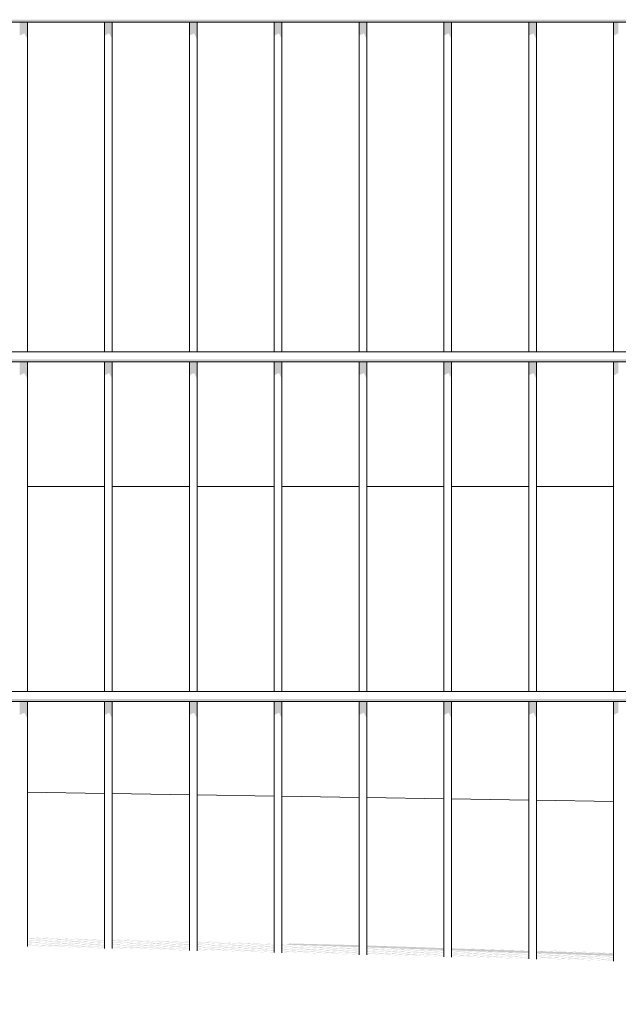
# Model space of a CAD drawing. Header units: metres. Extents: x -111 to -1, y -8 to 26.
# Tile 192 of 209: x -5.575 to -5.222, y -0.305 to 0.275. Entities that reach past the tile are written whole.
import ezdxf

# ---------------------------------------------------------------- set-up
doc = ezdxf.new("R2010")
doc.units = ezdxf.units.M
doc.header["$MEASUREMENT"] = 0
for name, color, linetype in [('40 Absturzsicherung', 7, 'Continuous'), ('60 Auffüllung gesamt', 7, 'Continuous'), ('80 Baukörperstudie', 7, 'Continuous'), ('94 Genehmigungsplanung Bemaßung', 7, 'Continuous')]:
    doc.layers.add(name, color=color, linetype=linetype)
doc.styles.add('ERSTELLTER_STIL_2', font='arial.ttf')
doc.dimstyles.new('ERSTELLTER_STIL__1', dxfattribs={"dimtxt": 0.25, "dimasz": 0.19, "dimexe": 0.18, "dimexo": 0.1, "dimgap": 0, "dimtad": 1, "dimtih": 1, "dimtoh": 1, "dimzin": 0, "dimdsep": 46, "dimtxsty": 'ERSTELLTER_STIL_2', "dimblk": 'ARROWHEAD_6', "dimblk1": 'ARROWHEAD_6', "dimblk2": 'ARROWHEAD_6', "dimcen": 0.09, "dimclrd": 7, "dimclre": 7, "dimclrt": 7, "dimazin": 0, "dimtfac": 1, "dimtdec": 4, "dimtmove": 0, "dimatfit": 3, "dimfxl": 1, "dimtolj": 1, "dimtzin": 0, "dimarcsym": 0})

# ---------------------------------------------------------------- blocks, each defined once
blk = doc.blocks.new('*D122', base_point=(-27236.13209, 0))
at = {"layer": '94 Genehmigungsplanung Bemaßung', "color": 7, "linetype": 'Continuous', "lineweight": 13}
for p, q in [((-17.34109, 9.38425), (-17.34109, 9.75925)), ((-2.34191, 9.38425), (-2.34191, 9.75925)), ((-17.24109, 9.67175), (-17.44109, 9.47175)), ((-2.44191, 9.47175), (-2.24191, 9.67175)), ((-17.34109, 9.57175), (-2.34191, 9.57175)), ((-2.34191, 9.57175), (-2.19191, 9.57175))]:
    blk.add_line(p, q, dxfattribs=at)
at = {"layer": '94 Genehmigungsplanung Bemaßung', "color": 7, "lineweight": 13, "insert": (-10.27049, 9.62175), "char_height": 0.25, "attachment_point": 7, "style": 'ERSTELLTER_STIL_2'}
blk.add_mtext('\\A1;{\\pql;\\fArial|b0|i0|c0|p0;\\W1.000000;15,00}', dxfattribs=at)
blk = doc.blocks.new('ARROWHEAD_6')
at = {"color": 0, "linetype": 'Continuous', "lineweight": 0}
for p, q in [((-0.5, -0.5), (0.5, 0.5)), ((0, 0), (-1, 0))]:
    blk.add_line(p, q, dxfattribs=at)

msp = doc.modelspace()

# ---------------------------------------------------------------- hatches: boundary and pattern name
at = {"layer": '40 Absturzsicherung', "linetype": 'Continuous', "lineweight": 0, "true_color": 0x000000}
for points in [[(-6.30269, 0.27496), (-6.30269, 0.27346), (-4.81805, 0.27346), (-4.81805, 0.27496)], [(-5.57472, 0.26558), (-5.57192, 0.26687), (-5.57192, 0.27346), (-5.57472, 0.27346)], [(-5.57192, 0.26687), (-5.5702, 0.26351), (-5.5702, 0.27346), (-5.57192, 0.27346)], [(-5.52472, 0.26558), (-5.52192, 0.26687), (-5.52192, 0.27346), (-5.52472, 0.27346)], [(-5.5202, 0.27346), (-5.52192, 0.27346), (-5.52192, 0.26687), (-5.5202, 0.26351)], [(-5.47472, 0.26558), (-5.47192, 0.26687), (-5.47192, 0.27346), (-5.47472, 0.27346)], [(-5.47192, 0.27346), (-5.47192, 0.26687), (-5.4702, 0.26351), (-5.4702, 0.27346)], [(-5.42192, 0.27346), (-5.42472, 0.27346), (-5.42472, 0.26558), (-5.42192, 0.26687)], [(-5.42192, 0.27346), (-5.42192, 0.26687), (-5.4202, 0.26351), (-5.4202, 0.27346)], [(-5.37472, 0.26558), (-5.37192, 0.26687), (-5.37192, 0.27346), (-5.37472, 0.27346)], [(-5.37192, 0.26687), (-5.3702, 0.26351), (-5.3702, 0.27346), (-5.37192, 0.27346)], [(-5.32472, 0.26558), (-5.32192, 0.26687), (-5.32192, 0.27346), (-5.32472, 0.27346)], [(-5.32192, 0.27346), (-5.32192, 0.26687), (-5.3202, 0.26351), (-5.3202, 0.27346)], [(-5.27192, 0.27346), (-5.27472, 0.27346), (-5.27472, 0.26558), (-5.27192, 0.26687)], [(-5.2702, 0.27346), (-5.27192, 0.27346), (-5.27192, 0.26687), (-5.2702, 0.26351)], [(-5.22192, 0.27346), (-5.22472, 0.27346), (-5.22472, 0.26558), (-5.22192, 0.26687)], [(-6.30269, 0.07496), (-6.30269, 0.07346), (-4.81805, 0.07346), (-4.81805, 0.07496)], [(-5.57472, 0.06558), (-5.57192, 0.06687), (-5.57192, 0.07346), (-5.57472, 0.07346)], [(-5.5702, 0.07346), (-5.57192, 0.07346), (-5.57192, 0.06687), (-5.5702, 0.06351)], [(-5.52472, 0.07346), (-5.52472, 0.06558), (-5.52192, 0.06687), (-5.52192, 0.07346)], [(-5.5202, 0.07346), (-5.52192, 0.07346), (-5.52192, 0.06687), (-5.5202, 0.06351)], [(-5.47472, 0.06558), (-5.47192, 0.06687), (-5.47192, 0.07346), (-5.47472, 0.07346)], [(-5.4702, 0.07346), (-5.47192, 0.07346), (-5.47192, 0.06687), (-5.4702, 0.06351)], [(-5.42192, 0.07346), (-5.42472, 0.07346), (-5.42472, 0.06558), (-5.42192, 0.06687)], [(-5.42192, 0.07346), (-5.42192, 0.06687), (-5.4202, 0.06351), (-5.4202, 0.07346)], [(-5.37192, 0.07346), (-5.37472, 0.07346), (-5.37472, 0.06558), (-5.37192, 0.06687)], [(-5.37192, 0.06687), (-5.3702, 0.06351), (-5.3702, 0.07346), (-5.37192, 0.07346)], [(-5.32472, 0.06558), (-5.32192, 0.06687), (-5.32192, 0.07346), (-5.32472, 0.07346)], [(-5.32192, 0.07346), (-5.32192, 0.06687), (-5.3202, 0.06351), (-5.3202, 0.07346)], [(-5.27472, 0.07346), (-5.27472, 0.06558), (-5.27192, 0.06687), (-5.27192, 0.07346)], [(-5.2702, 0.07346), (-5.27192, 0.07346), (-5.27192, 0.06687), (-5.2702, 0.06351)], [(-5.22192, 0.07346), (-5.22472, 0.07346), (-5.22472, 0.06558), (-5.22192, 0.06687)], [(-4.81805, -0.12504), (-6.30269, -0.12504), (-6.30269, -0.12654), (-4.81805, -0.12654)], [(-5.57472, -0.12654), (-5.57472, -0.13442), (-5.57192, -0.13313), (-5.57192, -0.12654)], [(-5.57192, -0.13313), (-5.5702, -0.13649), (-5.5702, -0.12654), (-5.57192, -0.12654)], [(-5.52472, -0.13442), (-5.52192, -0.13313), (-5.52192, -0.12654), (-5.52472, -0.12654)], [(-5.5202, -0.12654), (-5.52192, -0.12654), (-5.52192, -0.13313), (-5.5202, -0.13649)], [(-5.47472, -0.12654), (-5.47472, -0.13442), (-5.47192, -0.13313), (-5.47192, -0.12654)], [(-5.4702, -0.12654), (-5.47192, -0.12654), (-5.47192, -0.13313), (-5.4702, -0.13649)], [(-5.42192, -0.12654), (-5.42472, -0.12654), (-5.42472, -0.13442), (-5.42192, -0.13313)], [(-5.4202, -0.12654), (-5.42192, -0.12654), (-5.42192, -0.13313), (-5.4202, -0.13649)], [(-5.37472, -0.12654), (-5.37472, -0.13442), (-5.37192, -0.13313), (-5.37192, -0.12654)], [(-5.37192, -0.12654), (-5.37192, -0.13313), (-5.3702, -0.13649), (-5.3702, -0.12654)], [(-5.32472, -0.12654), (-5.32472, -0.13442), (-5.32192, -0.13313), (-5.32192, -0.12654)], [(-5.3202, -0.12654), (-5.32192, -0.12654), (-5.32192, -0.13313), (-5.3202, -0.13649)], [(-5.27192, -0.12654), (-5.27472, -0.12654), (-5.27472, -0.13442), (-5.27192, -0.13313)], [(-5.2702, -0.12654), (-5.27192, -0.12654), (-5.27192, -0.13313), (-5.2702, -0.13649)], [(-5.22192, -0.12654), (-5.22472, -0.12654), (-5.22472, -0.13442), (-5.22192, -0.13313)]]:
    msp.add_hatch(color=18, dxfattribs=at).paths.add_polyline_path(points)
at = {"layer": '60 Auffüllung gesamt', "linetype": 'Continuous', "lineweight": 0, "true_color": 0x000000}
for points in [[(-5.5702, -0.26596), (-5.5702, -0.26602), (-5.54253, -0.26671), (-5.52472, -0.26731), (-5.52472, -0.26725), (-5.536, -0.26687), (-5.52472, -0.26715), (-5.52472, -0.26708), (-5.54314, -0.26663), (-5.54674, -0.2665), (-5.52472, -0.26705), (-5.52472, -0.26698), (-5.55389, -0.26626), (-5.5702, -0.26571), (-5.5702, -0.26577), (-5.56041, -0.2661), (-5.5702, -0.26586), (-5.5702, -0.26592), (-5.55327, -0.26634), (-5.54967, -0.26646)], [(-5.5702, -0.26622), (-5.52472, -0.26777), (-5.52472, -0.26771), (-5.5702, -0.26616)], [(-5.52472, -0.26823), (-5.52472, -0.26817), (-5.5702, -0.26662), (-5.5702, -0.26668)], [(-5.56716, -0.26538), (-5.56718, -0.26541), (-5.52472, -0.26685), (-5.52472, -0.26679), (-5.56441, -0.26544)], [(-5.51804, -0.26662), (-5.47472, -0.2681), (-5.47472, -0.26803), (-5.51527, -0.26666), (-5.51802, -0.2666)], [(-5.5702, -0.26725), (-5.5702, -0.26731), (-5.55185, -0.26776), (-5.52472, -0.26869), (-5.52472, -0.26863), (-5.54533, -0.26793), (-5.52472, -0.26843), (-5.52472, -0.26837), (-5.55247, -0.26768), (-5.55607, -0.26756), (-5.52472, -0.26833), (-5.52472, -0.26827), (-5.56321, -0.26732), (-5.5702, -0.26708), (-5.5702, -0.26714), (-5.56974, -0.26716), (-5.5702, -0.26715), (-5.5702, -0.26721), (-5.56259, -0.2674), (-5.559, -0.26752)], [(-5.5702, -0.2676), (-5.52472, -0.26914), (-5.52472, -0.26908), (-5.5702, -0.26754)], [(-5.5702, -0.2686), (-5.56118, -0.26882), (-5.52472, -0.27006), (-5.52472, -0.27), (-5.55465, -0.26898), (-5.52472, -0.26972), (-5.52472, -0.26965), (-5.5618, -0.26874), (-5.56539, -0.26862), (-5.52472, -0.26962), (-5.52472, -0.26954), (-5.5702, -0.268), (-5.5702, -0.26806), (-5.52992, -0.26943), (-5.5702, -0.26843), (-5.5702, -0.26852), (-5.56832, -0.26858), (-5.5702, -0.26853)], [(-5.52472, -0.27052), (-5.52472, -0.27046), (-5.5702, -0.26891), (-5.5702, -0.26897)], [(-5.5702, -0.26989), (-5.52472, -0.27144), (-5.52472, -0.27137), (-5.56398, -0.27004), (-5.52472, -0.27101), (-5.52472, -0.27092), (-5.52558, -0.27089), (-5.52472, -0.27091), (-5.52472, -0.27084), (-5.53272, -0.27064), (-5.5702, -0.26937), (-5.5702, -0.26943), (-5.53925, -0.27048), (-5.5702, -0.26972), (-5.5702, -0.26979), (-5.5321, -0.27073), (-5.52851, -0.27085), (-5.5702, -0.26982)], [(-5.5702, -0.27035), (-5.53512, -0.27154), (-5.52848, -0.27171), (-5.5702, -0.27029)], [(-5.52832, -0.27171), (-5.53496, -0.27155), (-5.52472, -0.27189), (-5.52472, -0.27183)], [(-5.5202, -0.26719), (-5.5202, -0.26726), (-5.49338, -0.26792), (-5.47472, -0.26855), (-5.47472, -0.26849), (-5.48686, -0.26808), (-5.47472, -0.26838), (-5.47472, -0.26831), (-5.494, -0.26784), (-5.4976, -0.26772), (-5.47472, -0.26828), (-5.47472, -0.26821), (-5.50474, -0.26747), (-5.5202, -0.26695), (-5.5202, -0.26701), (-5.51127, -0.26731), (-5.5202, -0.26709), (-5.5202, -0.26716), (-5.50412, -0.26755), (-5.50053, -0.26768)], [(-5.5202, -0.26741), (-5.5202, -0.26747), (-5.47472, -0.26901), (-5.47472, -0.26895)], [(-5.5202, -0.26792), (-5.47472, -0.26947), (-5.47472, -0.26941), (-5.5202, -0.26786)], [(-5.5202, -0.26848), (-5.5202, -0.26855), (-5.50271, -0.26898), (-5.47472, -0.26993), (-5.47472, -0.26987), (-5.49618, -0.26914), (-5.47472, -0.26967), (-5.47472, -0.2696), (-5.50333, -0.26889), (-5.50692, -0.26877), (-5.47472, -0.26957), (-5.47472, -0.2695), (-5.51407, -0.26853), (-5.5202, -0.26832), (-5.5202, -0.26845), (-5.51345, -0.26861), (-5.50986, -0.26873)], [(-5.5202, -0.26884), (-5.47472, -0.27039), (-5.47472, -0.27033), (-5.5202, -0.26878)], [(-5.5202, -0.26983), (-5.51204, -0.27003), (-5.47472, -0.2713), (-5.47472, -0.27124), (-5.50551, -0.2702), (-5.47472, -0.27095), (-5.47472, -0.27089), (-5.51265, -0.26995), (-5.51625, -0.26983), (-5.47472, -0.27085), (-5.47472, -0.27078), (-5.5202, -0.26924), (-5.5202, -0.2693), (-5.48078, -0.27064), (-5.5202, -0.26967), (-5.5202, -0.26976), (-5.51918, -0.26979), (-5.5202, -0.26977)], [(-5.47472, -0.27176), (-5.47472, -0.2717), (-5.5202, -0.27015), (-5.5202, -0.27021)], [(-5.47472, -0.27268), (-5.47472, -0.27262), (-5.51484, -0.27125), (-5.47472, -0.27224), (-5.47472, -0.27216), (-5.47643, -0.2721), (-5.47472, -0.27214), (-5.47472, -0.27208), (-5.48358, -0.27186), (-5.5202, -0.27061), (-5.5202, -0.27067), (-5.49011, -0.2717), (-5.5202, -0.27095), (-5.5202, -0.27102), (-5.48296, -0.27194), (-5.47937, -0.27206), (-5.5202, -0.27105), (-5.5202, -0.27113)], [(-5.5202, -0.27153), (-5.5202, -0.27159), (-5.48513, -0.27278), (-5.47849, -0.27295)], [(-5.4702, -0.26842), (-5.4702, -0.26849), (-5.44424, -0.26913), (-5.42472, -0.26979), (-5.42472, -0.26973), (-5.43771, -0.26929), (-5.42472, -0.26961), (-5.42472, -0.26955), (-5.44486, -0.26905), (-5.44845, -0.26893), (-5.42472, -0.26951), (-5.42472, -0.26945), (-5.4556, -0.26868), (-5.4702, -0.26819), (-5.4702, -0.26825), (-5.46213, -0.26852), (-5.4702, -0.26832), (-5.4702, -0.26839), (-5.45498, -0.26877), (-5.45139, -0.26889)], [(-5.4702, -0.26871), (-5.42472, -0.27025), (-5.42472, -0.27019), (-5.4702, -0.26865)], [(-5.4702, -0.26917), (-5.42472, -0.27071), (-5.42472, -0.27065), (-5.4702, -0.2691)], [(-5.4702, -0.26978), (-5.45357, -0.27019), (-5.42472, -0.27117), (-5.42472, -0.27111), (-5.44704, -0.27035), (-5.42472, -0.2709), (-5.42472, -0.27083), (-5.45419, -0.27011), (-5.45778, -0.26998), (-5.42472, -0.2708), (-5.42472, -0.27073), (-5.46493, -0.26974), (-5.4702, -0.26956), (-5.4702, -0.26968), (-5.46431, -0.26982), (-5.46071, -0.26995), (-5.4702, -0.26971)], [(-5.42472, -0.27163), (-5.42472, -0.27157), (-5.4702, -0.27002), (-5.4702, -0.27008)], [(-5.4702, -0.271), (-5.4702, -0.27107), (-5.46289, -0.27125), (-5.42472, -0.27254), (-5.42472, -0.27248), (-5.45637, -0.27141), (-5.42472, -0.27219), (-5.42472, -0.27212), (-5.46351, -0.27116), (-5.46711, -0.27104), (-5.42472, -0.27209), (-5.42472, -0.27202), (-5.42511, -0.27201), (-5.4702, -0.27048), (-5.4702, -0.27054), (-5.43164, -0.27185), (-5.4702, -0.2709), (-5.4702, -0.271), (-5.47004, -0.271)], [(-5.4702, -0.27146), (-5.42472, -0.273), (-5.42472, -0.27294), (-5.4702, -0.2714)], [(-5.4702, -0.27229), (-5.4702, -0.27237), (-5.42472, -0.27392), (-5.42472, -0.27386), (-5.46569, -0.27246), (-5.42472, -0.27348), (-5.42472, -0.2734), (-5.42729, -0.27331), (-5.42472, -0.27338), (-5.42472, -0.27331), (-5.43444, -0.27307), (-5.4702, -0.27185), (-5.4702, -0.27191), (-5.44096, -0.27291), (-5.4702, -0.27219), (-5.4702, -0.27225), (-5.43382, -0.27315), (-5.43022, -0.27327)], [(-5.42472, -0.26934), (-5.42472, -0.26928), (-5.46612, -0.26787), (-5.46888, -0.26781), (-5.4689, -0.26784)], [(-5.4202, -0.26972), (-5.40527, -0.27009), (-5.37472, -0.27113), (-5.37472, -0.27002), (-5.37656, -0.26996), (-5.41587, -0.26899), (-5.41596, -0.26912), (-5.41698, -0.26908), (-5.41973, -0.26902), (-5.41975, -0.26905), (-5.416, -0.26917), (-5.41627, -0.26956), (-5.4202, -0.26943), (-5.4202, -0.26949), (-5.41631, -0.26962), (-5.41634, -0.26965), (-5.4202, -0.26956), (-5.4202, -0.26962), (-5.41601, -0.26973), (-5.41242, -0.26985), (-5.4202, -0.26966)], [(-5.4202, -0.26995), (-5.37472, -0.27149), (-5.37472, -0.27143), (-5.4202, -0.26989)], [(-5.4202, -0.27041), (-5.37472, -0.27195), (-5.37472, -0.27189), (-5.4202, -0.27035)], [(-5.4202, -0.27095), (-5.4202, -0.27101), (-5.40442, -0.2714), (-5.37472, -0.27241), (-5.37472, -0.27235), (-5.3979, -0.27156), (-5.37472, -0.27213), (-5.37472, -0.27207), (-5.40504, -0.27132), (-5.40864, -0.2712), (-5.37472, -0.27203), (-5.37472, -0.27197), (-5.41578, -0.27095), (-5.4202, -0.2708), (-5.4202, -0.27091), (-5.41517, -0.27104), (-5.41157, -0.27116)], [(-5.4202, -0.27126), (-5.4202, -0.27132), (-5.37472, -0.27287), (-5.37472, -0.27281)], [(-5.4202, -0.2723), (-5.41375, -0.27246), (-5.37472, -0.27379), (-5.37472, -0.27372), (-5.40722, -0.27262), (-5.37472, -0.27342), (-5.37472, -0.27335), (-5.41437, -0.27238), (-5.41796, -0.27225), (-5.37535, -0.27331), (-5.37472, -0.27333), (-5.37472, -0.27325), (-5.37597, -0.27322), (-5.4202, -0.27172), (-5.4202, -0.27178), (-5.38249, -0.27306), (-5.4202, -0.27213)], [(-5.32472, -0.27283), (-5.32472, -0.27172), (-5.3702, -0.27018), (-5.3702, -0.27128)], [(-5.32472, -0.27319), (-5.32472, -0.27313), (-5.3702, -0.27159), (-5.3702, -0.27165)], [(-5.3702, -0.27225), (-5.35528, -0.27261), (-5.32472, -0.27365), (-5.32472, -0.27359), (-5.34875, -0.27277), (-5.32472, -0.27337), (-5.32472, -0.2733), (-5.3559, -0.27253), (-5.35949, -0.27241), (-5.32472, -0.27327), (-5.32472, -0.2732), (-5.36664, -0.27217), (-5.3702, -0.27205), (-5.3702, -0.27215), (-5.36602, -0.27225), (-5.36243, -0.27237), (-5.3702, -0.27218)], [(-5.3202, -0.27341), (-5.3202, -0.27348), (-5.30614, -0.27383), (-5.27472, -0.27489), (-5.27472, -0.27483), (-5.29961, -0.27399), (-5.27472, -0.2746), (-5.27472, -0.27453), (-5.30676, -0.27374), (-5.31035, -0.27362), (-5.27791, -0.27442), (-5.27472, -0.27453), (-5.27472, -0.27342), (-5.3202, -0.27188), (-5.3202, -0.27298), (-5.28505, -0.27418), (-5.3175, -0.27338), (-5.3202, -0.27329), (-5.3202, -0.27338), (-5.31688, -0.27346), (-5.31328, -0.27358)], [(-5.31255, -0.27198), (-5.31257, -0.27201), (-5.27472, -0.27329), (-5.27472, -0.27323), (-5.3098, -0.27204)], [(-5.48497, -0.27279), (-5.47472, -0.27314), (-5.47472, -0.27307), (-5.47833, -0.27295)], [(-5.4702, -0.27283), (-5.42472, -0.27438), (-5.42472, -0.27432), (-5.4702, -0.27277)], [(-5.4202, -0.2727), (-5.37472, -0.27424), (-5.37472, -0.27418), (-5.4202, -0.27264)], [(-5.4202, -0.27352), (-5.4202, -0.27361), (-5.37472, -0.27516), (-5.37472, -0.2751), (-5.41655, -0.27368), (-5.37472, -0.27471), (-5.37472, -0.27464), (-5.37815, -0.27452), (-5.37472, -0.27461), (-5.37472, -0.27454), (-5.38529, -0.27428), (-5.4202, -0.27309), (-5.4202, -0.27316), (-5.39182, -0.27412), (-5.4202, -0.27342), (-5.4202, -0.27349), (-5.38468, -0.27436), (-5.38108, -0.27449)], [(-5.4202, -0.27407), (-5.37472, -0.27562), (-5.37472, -0.27556), (-5.4202, -0.27401)], [(-5.3702, -0.27256), (-5.32472, -0.27411), (-5.32472, -0.27405), (-5.3702, -0.2725)], [(-5.3702, -0.27337), (-5.3702, -0.27353), (-5.36461, -0.27367), (-5.32472, -0.27503), (-5.32472, -0.27497), (-5.35808, -0.27383), (-5.32472, -0.27465), (-5.32472, -0.27459), (-5.36523, -0.27359), (-5.36882, -0.27347), (-5.32621, -0.27452), (-5.32472, -0.27457), (-5.32472, -0.27449), (-5.32682, -0.27444), (-5.3702, -0.27296), (-5.3702, -0.27302), (-5.33335, -0.27427)], [(-5.3702, -0.27394), (-5.32472, -0.27548), (-5.32472, -0.27542), (-5.3702, -0.27388)], [(-5.3702, -0.27486), (-5.32472, -0.2764), (-5.32472, -0.27634), (-5.36741, -0.27489), (-5.32479, -0.27594), (-5.32472, -0.27594), (-5.32472, -0.27588), (-5.32541, -0.27586), (-5.329, -0.27574), (-5.32472, -0.27584), (-5.32472, -0.27578), (-5.33615, -0.27549), (-5.3702, -0.27434), (-5.3702, -0.2744), (-5.34268, -0.27533), (-5.3702, -0.27465), (-5.3702, -0.27472), (-5.33553, -0.27558), (-5.33194, -0.2757), (-5.3702, -0.27475)], [(-5.3702, -0.27525), (-5.3702, -0.27531), (-5.32472, -0.27686), (-5.32472, -0.2768)], [(-5.3202, -0.27374), (-5.3202, -0.27381), (-5.27472, -0.27535), (-5.27472, -0.27529)], [(-5.3202, -0.27477), (-5.31547, -0.27488), (-5.27472, -0.27627), (-5.27472, -0.27621), (-5.30894, -0.27504), (-5.27472, -0.27589), (-5.27472, -0.27582), (-5.31608, -0.2748), (-5.31968, -0.27468), (-5.27706, -0.27573), (-5.27472, -0.27581), (-5.27472, -0.27572), (-5.27768, -0.27565), (-5.3202, -0.2742), (-5.3202, -0.27426), (-5.28421, -0.27549), (-5.3202, -0.2746)], [(-5.27472, -0.27673), (-5.27472, -0.27667), (-5.3202, -0.27512), (-5.3202, -0.27518)], [(-5.3202, -0.2761), (-5.27472, -0.27764), (-5.27472, -0.27758), (-5.31826, -0.2761), (-5.27565, -0.27715), (-5.27472, -0.27718), (-5.27472, -0.27711), (-5.27627, -0.27707), (-5.27986, -0.27695), (-5.27472, -0.27708), (-5.27472, -0.27701), (-5.28701, -0.27671), (-5.3202, -0.27558), (-5.3202, -0.27564), (-5.29353, -0.27654), (-5.3202, -0.27589), (-5.3202, -0.27595), (-5.28639, -0.27679), (-5.28279, -0.27691), (-5.3202, -0.27599)], [(-5.3202, -0.27649), (-5.3202, -0.27655), (-5.27472, -0.2781), (-5.27472, -0.27804)], [(-5.22472, -0.27659), (-5.22472, -0.27653), (-5.2702, -0.27499), (-5.2702, -0.27505)], [(-5.2702, -0.2759), (-5.22792, -0.27694), (-5.22472, -0.27705), (-5.22472, -0.27695), (-5.22854, -0.27686), (-5.2702, -0.27544), (-5.2702, -0.27551), (-5.23507, -0.2767), (-5.2702, -0.27583)], [(-5.2702, -0.276), (-5.26632, -0.2761), (-5.22472, -0.27751), (-5.22472, -0.27745), (-5.25979, -0.27626), (-5.22472, -0.27712), (-5.22472, -0.27705), (-5.26694, -0.27601), (-5.2702, -0.2759)], [(-5.22472, -0.27797), (-5.22472, -0.27791), (-5.2702, -0.27636), (-5.2702, -0.27642)], [(-5.22472, -0.27888), (-5.22472, -0.27882), (-5.26912, -0.27731), (-5.22651, -0.27836), (-5.22472, -0.27843), (-5.22472, -0.27834), (-5.22712, -0.27828), (-5.23072, -0.27816), (-5.22472, -0.27831), (-5.22472, -0.27824), (-5.23786, -0.27792), (-5.2702, -0.27682), (-5.2702, -0.27688), (-5.24439, -0.27776), (-5.2702, -0.27712), (-5.2702, -0.27719), (-5.23725, -0.278), (-5.23365, -0.27812), (-5.2702, -0.27722), (-5.2702, -0.27734)], [(-5.22472, -0.27934), (-5.22472, -0.27928), (-5.2702, -0.27774), (-5.2702, -0.2778)], [(-5.22472, -0.27453), (-5.22472, -0.27447), (-5.26066, -0.27325), (-5.26341, -0.27319), (-5.26343, -0.27322)]]:
    msp.add_hatch(color=18, dxfattribs=at).paths.add_polyline_path(points)
h = msp.add_hatch(color=18, dxfattribs=at)
h.paths.add_polyline_path([(-5.2702, -0.27471), (-5.26717, -0.27479), (-5.22472, -0.27623), (-5.22472, -0.27512), (-5.25254, -0.27418), (-5.23877, -0.27451), (-5.22472, -0.27499), (-5.22472, -0.27493), (-5.23225, -0.27468), (-5.22472, -0.27486), (-5.22472, -0.27479), (-5.23939, -0.27443), (-5.24299, -0.27431), (-5.22472, -0.27476), (-5.22472, -0.27469), (-5.25013, -0.27407), (-5.2702, -0.27339), (-5.2702, -0.27345), (-5.25666, -0.27391), (-5.2702, -0.27357)])
h.paths.add_polyline_path([(-5.25969, -0.27393), (-5.26328, -0.27381), (-5.24951, -0.27415), (-5.24592, -0.27427)], flags=0)

# ---------------------------------------------------------------- linework, layer by layer
at = {"layer": '40 Absturzsicherung', "color": 7, "linetype": 'Continuous', "lineweight": 13}
for p, q in [((-6.30269, 0.27346), (-4.81805, 0.27346)), ((-5.5702, 0.07946), (-5.5702, 0.27346)), ((-5.52472, 0.07946), (-5.52472, 0.27346)), ((-5.5202, 0.07946), (-5.5202, 0.27346)), ((-5.47472, 0.07946), (-5.47472, 0.27346)), ((-5.4702, 0.07946), (-5.4702, 0.27346)), ((-5.42472, 0.07946), (-5.42472, 0.27346)), ((-5.4202, 0.07946), (-5.4202, 0.27346)), ((-5.37472, 0.07946), (-5.37472, 0.27346)), ((-5.3702, 0.07946), (-5.3702, 0.27346)), ((-5.32472, 0.07946), (-5.32472, 0.27346)), ((-5.3202, 0.07946), (-5.3202, 0.27346)), ((-5.27472, 0.07946), (-5.27472, 0.27346)), ((-5.2702, 0.07946), (-5.2702, 0.27346)), ((-5.22472, 0.07946), (-5.22472, 0.27346)), ((-6.30269, 0.07946), (-4.81804, 0.07946)), ((-6.30269, 0.07346), (-4.81804, 0.07346)), ((-5.5702, -0.12054), (-5.5702, 0.07346)), ((-5.52472, -0.12054), (-5.52472, 0.07346)), ((-5.5202, -0.12054), (-5.5202, 0.07346)), ((-5.47472, -0.12054), (-5.47472, 0.07346)), ((-5.4702, -0.12054), (-5.4702, 0.07346)), ((-5.42472, -0.12054), (-5.42472, 0.07346)), ((-5.4202, -0.12054), (-5.4202, 0.07346)), ((-5.37472, -0.12054), (-5.37472, 0.07346)), ((-5.3702, -0.12054), (-5.3702, 0.07346)), ((-5.32472, -0.12054), (-5.32472, 0.07346)), ((-5.3202, -0.12054), (-5.3202, 0.07346)), ((-5.27472, -0.12054), (-5.27472, 0.07346)), ((-5.2702, -0.12054), (-5.2702, 0.07346)), ((-5.22472, -0.12054), (-5.22472, 0.07346)), ((-6.30269, -0.12054), (-4.81804, -0.12054)), ((-6.30269, -0.12654), (-4.81804, -0.12654)), ((-5.5702, -0.27075), (-5.5702, -0.12654)), ((-5.52472, -0.27187), (-5.52472, -0.12654)), ((-5.5202, -0.27199), (-5.5202, -0.12654)), ((-5.47472, -0.27311), (-5.47472, -0.12654)), ((-5.4702, -0.27323), (-5.4702, -0.12654)), ((-5.42472, -0.27435), (-5.42472, -0.12654)), ((-5.4202, -0.27448), (-5.4202, -0.12654)), ((-5.37472, -0.27559), (-5.37472, -0.12654)), ((-5.3702, -0.27572), (-5.3702, -0.12654)), ((-5.32472, -0.27683), (-5.32472, -0.12654)), ((-5.3202, -0.27696), (-5.3202, -0.12654)), ((-5.27472, -0.27807), (-5.27472, -0.12654)), ((-5.2702, -0.2782), (-5.2702, -0.12654)), ((-5.22472, -0.27931), (-5.22472, -0.12654))]:
    msp.add_line(p, q, dxfattribs=at)
at = {"layer": '60 Auffüllung gesamt', "color": 8, "linetype": 'Continuous', "lineweight": 18}
for p, q in [((-5.52472, -0.18068), (-5.5702, -0.17997)), ((-5.47472, -0.18145), (-5.5202, -0.18075)), ((-5.42472, -0.18223), (-5.4702, -0.18152)), ((-5.37472, -0.183), (-5.4202, -0.1823)), ((-5.32472, -0.18378), (-5.3702, -0.18307)), ((-5.27472, -0.18455), (-5.3202, -0.18385)), ((-5.22472, -0.18533), (-5.2702, -0.18462))]:
    msp.add_line(p, q, dxfattribs=at)
at = {"layer": '80 Baukörperstudie', "color": 7, "linetype": 'Continuous', "lineweight": 13}
for p, q in [((-5.52472, 0), (-5.5702, 0)), ((-5.47472, 0), (-5.5202, 0)), ((-5.42472, 0), (-5.4702, 0)), ((-5.37472, 0), (-5.4202, 0)), ((-5.32472, 0), (-5.3702, 0)), ((-5.27472, 0), (-5.3202, 0)), ((-5.22472, 0), (-5.2702, 0))]:
    msp.add_line(p, q, dxfattribs=at)

# ---------------------------------------------------------------- dimensions: what is measured, and where the dimension line sits
at = {"layer": '94 Genehmigungsplanung Bemaßung', "color": 7, "linetype": 'Continuous', "lineweight": 13}
dim = msp.add_linear_dim(base=(-2.34191, 9.57175), p1=(-17.34109, -0.4), p2=(-2.34191, 25.35), dimstyle='ERSTELLTER_STIL__1', dxfattribs=at)
dim.commit()
dim.dimension.update_dxf_attribs({"geometry": '*D122', "text_midpoint": (-9.85171, 9.74675), "dimtype": 160})

doc.saveas('drawing.dxf')
